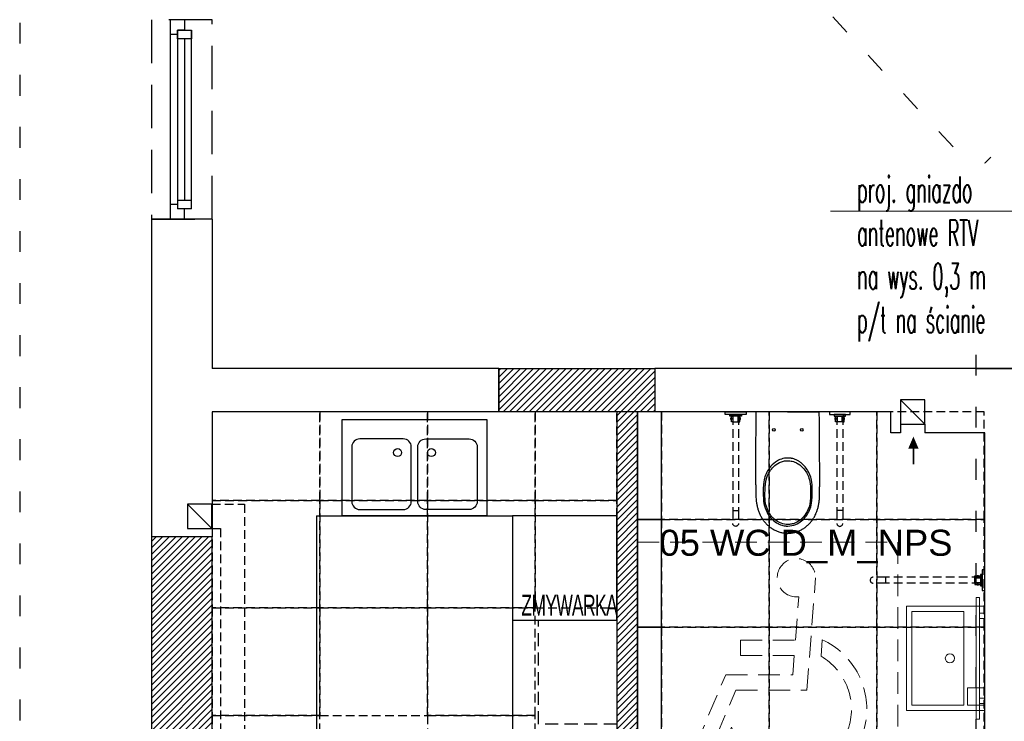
# Model space of a CAD drawing. Header units: millimetres. Extents: x 19325 to 32410, y -4876 to 2807.
# Tile 65 of 72: x 24351 to 24918, y -2482 to -2077. Entities that reach past the tile are written whole.
import ezdxf
from ezdxf import colors
from ezdxf.entities.mleader import LeaderData, LeaderLine
from ezdxf.math import Vec2, Vec3

# ---------------------------------------------------------------- set-up
doc = ezdxf.new("R2010")
doc.units = ezdxf.units.MM
for name, pattern in [('ACAD_ISO03W100', [30, 12, -18]), ('DASHED', [0.75, 0.5, -0.25]), ('HIDDEN', [0.375, 0.25, -0.125])]:
    doc.linetypes.add(name, pattern=pattern)
for name, color, linetype, lineweight in [('.WK_WODA_OPIS', 7, 'Continuous', 13), ('A-wentyl', 1, 'Continuous', 30), ('A_meble łazienka i kuchnia', 6, 'Continuous', 20), ('Arbeitspunkt(DIN)', 7, 'Continuous', 25), ('opisy 1', 4, 'Continuous', 13)]:
    doc.layers.add(name, color=color, linetype=linetype, lineweight=lineweight)
for name, color, linetype in [('A_hatch', 8, 'Continuous'), ('A_meble', 6, 'Continuous'), ('A_meble kuchnia lazienka', 6, 'Continuous'), ('A_meble łaz kuch', 6, 'Continuous'), ('A_okno', 3, 'Continuous'), ('A_opis pom', 1, 'Continuous'), ('A_SC_MUROWANA_DZIAŁOWA', 42, 'Continuous'), ('A_scianazew', 42, 'Continuous'), ('a_sciany nowe', 2, 'Continuous'), ('A_SUFITY', 2, 'Continuous')]:
    doc.layers.add(name, color=color, linetype=linetype)
doc.layers.add('GEB-BEZUG', color=2, linetype='Continuous', lineweight=25, true_color=0xffff00)
doc.layers.add('GEB-KONTUR-A', color=5, linetype='Continuous', true_color=0x0000ff)
doc.styles.get("Standard").update_dxf_attribs({"font": 'arial.ttf'})
doc.styles.add('WYMIARY', font='romans.shx', dxfattribs={"width": 0.7})
pattern_1 = [(45, (131199.3082, 2678.9846), (-1.88090404, 1.88090404), [])]

# ---------------------------------------------------------------- blocks, each defined once
blk = doc.blocks.new('uchwyt_wc')
at = {"layer": 'A_meble'}
for p, q in [((-6, 0), (6, 0)), ((-6, -1.5), (-6, 0)), ((6, 0), (6, -1.5)), ((6, -1.5), (-6, -1.5)), ((-3.337, -1.5), (3.337, -1.5)), ((-3.337, -2.417), (-3.337, -1.5)), ((3.337, -2.417), (-3.337, -2.417)), ((-2.737, -3.52), (-2.433, -3.52)), ((-2.737, -4.4), (-2.737, -3.52)), ((-2.433, -4.4), (-2.737, -4.4)), ((-2.433, -2.417), (-1.7, -2.417)), ((-2.433, -5.698), (-2.433, -2.417)), ((-2.433, -3.52), (-2.433, -4.4)), ((-1.7, -2.417), (-1.7, -5.698)), ((-1.4, -5.698), (-1.4, -2.417)), ((1.4, -5.698), (1.4, -2.417)), ((2.434, -2.417), (1.7, -2.417)), ((1.7, -2.417), (1.7, -5.698)), ((2.434, -5.698), (2.434, -2.417)), ((2.737, -3.52), (2.434, -3.52)), ((2.434, -3.52), (2.434, -4.4)), ((2.434, -4.4), (2.737, -4.4)), ((2.737, -4.4), (2.737, -3.52)), ((3.337, -1.5), (3.337, -2.417)), ((-1.7, -5.698), (-2.433, -5.698)), ((-1.7, -5.698), (1.7, -5.698)), ((1.7, -5.698), (2.434, -5.698))]:
    blk.add_line(p, q, dxfattribs=at)
at = {"layer": 'A_meble', "linetype": 'HIDDEN', "ltscale": 20}
for p, q in [((-1.7, -2.417), (-1.7, -56.9)), ((1.7, -2.417), (1.7, -56.9)), ((-1.7, -56.9), (1.7, -56.9)), ((-1.7, -56.9), (-1.7, -64.26703)), ((1.7, -56.9), (1.7, -64.267)), ((-1.67417, -64.5622), (-1.7, -64.267)), ((-1.59748, -64.84843), (-1.67417, -64.5622)), ((-1.47225, -65.11699), (-1.59748, -64.84843)), ((-1.30229, -65.35972), (-1.47225, -65.11699)), ((-1.09274, -65.56927), (-1.30229, -65.35972)), ((-0.85001, -65.73924), (-1.09274, -65.56927)), ((-0.58145, -65.86447), (-0.85001, -65.73924)), ((-0.29522, -65.94117), (-0.58145, -65.86447)), ((-0.00003, -65.967), (-0.29522, -65.94117)), ((0.29517, -65.94118), (-0.00003, -65.967)), ((0.58143, -65.86448), (0.29517, -65.94118)), ((0.84999, -65.73925), (0.58143, -65.86448)), ((1.09272, -65.56929), (0.84999, -65.73925)), ((1.30225, -65.35976), (1.09272, -65.56929)), ((1.47222, -65.11703), (1.30225, -65.35976)), ((1.59746, -64.84847), (1.47222, -65.11703)), ((1.67417, -64.56222), (1.59746, -64.84847)), ((1.69999, -64.267), (1.67417, -64.56222))]:
    blk.add_line(p, q, dxfattribs=at)
blk = doc.blocks.new('Einfügepunkt')
at = {"layer": 'GEB-BEZUG'}
for p, q in [((-0.7, -0.7), (0.7, 0.7)), ((-0.7, 0.7), (0.7, -0.7))]:
    blk.add_line(p, q, dxfattribs=at)
blk = doc.blocks.new('A$C38E57718')
at = {"layer": 'Arbeitspunkt(DIN)', "color": 0, "ltscale": 25}
for q in [(175, 530.4), (177.5, 532.9), (180, 530.4), (177.5, 527.9)]:
    blk.add_line((177.5, 530.4), q, dxfattribs=at)
at = {"layer": 'GEB-KONTUR-A', "color": 0, "ltscale": 25}
for q in [(2.5, 530.4), (352.5, 530.4)]:
    blk.add_line((177.5, 530.4), q, dxfattribs=at)
for centre in [(100, 430.4), (255, 430.4)]:
    blk.add_circle(centre, 7.5, dxfattribs=at)
for points, knots in [([(0, 125.5), (0, 139.8), (0, 148.1), (0, 154.8), (0, 157.9), (0, 160.7), (0, 163.6), (0.1, 169.9), (0.1, 176.3), (0.1, 182.6), (0.3, 266.4), (1.1, 446.6), (2.5, 530.4)], [136.635416, 136.635416, 136.635416, 136.635416, 150.143042, 150.143042, 150.143042, 156.42736, 156.42736, 156.42736, 170.243588, 170.243588, 170.243588, 352.757439, 352.757439, 352.757439, 352.757439]), ([(355, 125.5), (355, 145.7), (355, 158.9), (354.9, 172.4), (354.9, 178.4), (354.9, 184.4), (354.9, 191.2), (354.9, 193.5), (354.9, 195.9), (354.9, 198.4), (354.5, 399.5), (353.3, 481), (352.5, 530.4)], [-39.988679, -39.988679, -39.988679, -39.988679, -38.055534, -38.055534, -38.055534, -37.200606, -37.200606, -37.200606, -36.906879, -36.906879, -36.906879, -24.523519, -24.523519, -24.523519, -24.523519]), ([(177.5, 273.9), (174.9, 273.9), (173.3, 273.9), (170.9, 273.7), (170.2, 273.7), (169.4, 273.6), (168.6, 273.6), (156.5, 272.6), (144.6, 269.5), (133.3, 264.8), (124.7, 261.2), (116.5, 256.6), (108.9, 251.3), (95.8, 242), (84.2, 230.4), (74.8, 217.3), (61, 198.3), (51.4, 176.2), (46.2, 153.2), (39.9, 125.9), (39.6, 49.1), (45.2, 21.7), (48.7, 4.4), (54.5, -12.4), (62.7, -27.9), (66.8, -35.6), (71.5, -43), (76.8, -50), (81.2, -55.9), (86.2, -61.6), (91.3, -66.7), (101.4, -76.6), (112.4, -84.6), (124, -90.7), (132.8, -95.2), (141.8, -98.6), (150.8, -100.9), (155.2, -102), (159.7, -102.9), (164.2, -103.4), (165.4, -103.6), (166.7, -103.7), (168, -103.8), (168.8, -103.9), (169.6, -104), (170.4, -104), (171.2, -104.1), (171.8, -104.1), (172.5, -104.2), (173.9, -104.2), (175.2, -104.3), (177.5, -104.3)], [28.004394, 28.004394, 28.004394, 28.004394, 29.30293, 29.30293, 29.30293, 29.708106, 29.708106, 29.708106, 35.957168, 35.957168, 35.957168, 40.748496, 40.748496, 40.748496, 48.999006, 48.999006, 48.999006, 61.003951, 61.003951, 61.003951, 75.223725, 75.223725, 75.223725, 84.195471, 84.195471, 84.195471, 88.66493, 88.66493, 88.66493, 92.450229, 92.450229, 92.450229, 99.872486, 99.872486, 99.872486, 105.491598, 105.491598, 105.491598, 108.301154, 108.301154, 108.301154, 109.096432, 109.096432, 109.096432, 109.613684, 109.613684, 109.613684, 110.098037, 110.098037, 110.098037, 111.11071, 111.11071, 111.11071, 111.11071]), ([(177.5, -104.3), (192.7, -104.3), (207.9, -100.9), (222, -94.9), (233.3, -90.1), (243.9, -83.6), (253.5, -75.8), (260.6, -70.1), (267.1, -63.6), (273, -56.5), (289.5, -37), (301.1, -13.2), (307.6, 11.8), (314.2, 37.4), (315.5, 112.5), (311.6, 138.6), (308.7, 157.8), (303, 176.7), (294.3, 194.1), (288.8, 205.1), (282.1, 215.5), (274.3, 225), (267.5, 233.2), (259.9, 240.7), (251.6, 247.2), (247.3, 250.6), (242.8, 253.6), (238.2, 256.4), (233.8, 259.1), (229.3, 261.5), (224.7, 263.5), (216, 267.4), (207.1, 270.2), (198.3, 271.9), (196.5, 272.3), (194.7, 272.6), (192.9, 272.8), (191.1, 273.1), (189.3, 273.3), (187.7, 273.5), (183.2, 273.9), (179.7, 273.9), (177.5, 273.9)], [27.869313, 27.869313, 27.869313, 27.869313, 41.575299, 41.575299, 41.575299, 52.635245, 52.635245, 52.635245, 60.846531, 60.846531, 60.846531, 83.793908, 83.793908, 83.793908, 107.299488, 107.299488, 107.299488, 124.629767, 124.629767, 124.629767, 135.606929, 135.606929, 135.606929, 145.142378, 145.142378, 145.142378, 150.002975, 150.002975, 150.002975, 154.620799, 154.620799, 154.620799, 163.457755, 163.457755, 163.457755, 165.242625, 165.242625, 165.242625, 167.08043, 167.08043, 167.08043, 172.29471, 172.29471, 172.29471, 172.29471]), ([(177.5, -95.6), (174.7, -95.6), (173.5, -95.5), (171.7, -95.4), (170.8, -95.4), (169.8, -95.3), (168.8, -95.2), (156.7, -94.1), (144.4, -90.8), (132.3, -85.2), (121.3, -80.1), (110.7, -73), (100.9, -64.1), (96.4, -59.9), (92, -55.4), (87.9, -50.4), (81.6, -42.8), (76.1, -34.6), (71.4, -25.9), (61.1, -6.8), (54.6, 14.3), (52, 35.9), (49.2, 59.1), (50.9, 131), (57, 153.5), (61.4, 169.7), (68.1, 185.2), (77.1, 199.3), (83.1, 208.6), (90.1, 217.3), (98.1, 225), (107.9, 234.5), (119.1, 242.5), (131.5, 248.3), (138.8, 251.8), (146.5, 254.5), (154.4, 256.3), (158.3, 257.2), (162.3, 257.9), (166.3, 258.3), (167.7, 258.5), (169.1, 258.6), (170.5, 258.7), (171.4, 258.8), (172.2, 258.8), (172.9, 258.9), (174.4, 258.9), (175.7, 259), (177.5, 259)], [-103.361031, -103.361031, -103.361031, -103.361031, -102.153064, -102.153064, -102.153064, -101.528375, -101.528375, -101.528375, -93.878439, -93.878439, -93.878439, -86.883114, -86.883114, -86.883114, -83.612115, -83.612115, -83.612115, -78.557039, -78.557039, -78.557039, -67.467319, -67.467319, -67.467319, -55.592933, -55.592933, -55.592933, -47.056013, -47.056013, -47.056013, -41.373665, -41.373665, -41.373665, -34.377625, -34.377625, -34.377625, -30.214393, -30.214393, -30.214393, -28.132777, -28.132777, -28.132777, -27.409104, -27.409104, -27.409104, -26.969776, -26.969776, -26.969776, -26.051161, -26.051161, -26.051161, -26.051161]), ([(177.5, 259), (179.7, 259), (180.9, 258.9), (182.2, 258.9), (182.9, 258.8), (183.6, 258.8), (184.4, 258.7), (185.8, 258.6), (187.2, 258.5), (188.5, 258.4), (198, 257.3), (207.5, 254.9), (217, 251.2), (223.4, 248.6), (229.8, 245.4), (235.7, 241.6), (247.7, 234.2), (258.3, 224.7), (267.3, 213.8), (277.8, 201.2), (286, 186.8), (292.1, 171.5), (301.1, 148.6), (305.1, 123.7), (304.2, 50.8), (303.3, 28.7), (298.5, 6.8), (289.7, -13.4), (283.4, -27.9), (274.9, -41.6), (264.5, -53.5), (258.3, -60.5), (251.4, -66.9), (243.9, -72.5), (235.8, -78.5), (226.9, -83.6), (217.5, -87.5), (211, -90.1), (204.3, -92.2), (197.4, -93.6), (194, -94.2), (190.6, -94.8), (187.1, -95.1), (186, -95.2), (184.9, -95.3), (183.8, -95.4), (182.8, -95.4), (181.9, -95.5), (181.1, -95.5), (180, -95.6), (178.9, -95.6), (177.5, -95.6)], [-106.662909, -106.662909, -106.662909, -106.662909, -105.765178, -105.765178, -105.765178, -105.284451, -105.284451, -105.284451, -104.454433, -104.454433, -104.454433, -98.802572, -98.802572, -98.802572, -94.942827, -94.942827, -94.942827, -87.250993, -87.250993, -87.250993, -78.322759, -78.322759, -78.322759, -64.937868, -64.937868, -64.937868, -53.01013, -53.01013, -53.01013, -44.378776, -44.378776, -44.378776, -39.277967, -39.277967, -39.277967, -33.739841, -33.739841, -33.739841, -29.916854, -29.916854, -29.916854, -28.005361, -28.005361, -28.005361, -27.410755, -27.410755, -27.410755, -26.832864, -26.832864, -26.832864, -26.093867, -26.093867, -26.093867, -26.093867]), ([(0, 125.5), (0, 122.5), (0, 120.7), (0.1, 119), (0.1, 117.9), (0.1, 116.9), (0.1, 115.7), (0.1, 114.4), (0.2, 113.1), (0.2, 111.9), (0.5, 55), (1.1, 46.3), (2.1, 37.7), (2.8, 31.1), (3.8, 24.6), (4.9, 18.1), (6.1, 11.6), (7.5, 5.1), (9.2, -1.3), (10.9, -7.7), (12.8, -14), (15, -20.2), (17.2, -26.4), (19.6, -32.6), (22.4, -38.6), (25.2, -44.6), (28.2, -50.5), (31.6, -56.2), (34.9, -61.9), (38.5, -67.4), (42.5, -72.7), (46.4, -78.1), (50.6, -83.2), (55, -88.1), (59.5, -92.9), (64.2, -97.6), (69.2, -101.9), (74.1, -106.3), (79.3, -110.4), (84.8, -114.2), (90.2, -118), (95.8, -121.5), (101.6, -124.6), (107.4, -127.8), (113.4, -130.6), (119.5, -133.1), (125.7, -135.5), (131.9, -137.6), (138.3, -139.4), (144.7, -141.1), (151.2, -142.4), (157.7, -143.3), (161, -143.7), (164.2, -144.1), (167.4, -144.3), (169, -144.4), (170.7, -144.5), (172.3, -144.6), (172.9, -144.6), (173.6, -144.6), (174.2, -144.6), (175, -144.6), (175.8, -144.6), (177.5, -144.6)], [-332.189937, -332.189937, -332.189937, -332.189937, -329.218237, -329.218237, -329.218237, -327.146226, -327.146226, -327.146226, -325.016181, -325.016181, -325.016181, -310.461173, -310.461173, -310.461173, -299.344875, -299.344875, -299.344875, -288.179961, -288.179961, -288.179961, -276.990983, -276.990983, -276.990983, -265.824355, -265.824355, -265.824355, -254.649596, -254.649596, -254.649596, -243.397422, -243.397422, -243.397422, -232.139051, -232.139051, -232.139051, -220.947153, -220.947153, -220.947153, -209.75001, -209.75001, -209.75001, -198.530298, -198.530298, -198.530298, -187.308564, -187.308564, -187.308564, -176.091701, -176.091701, -176.091701, -164.862462, -164.862462, -164.862462, -159.345705, -159.345705, -159.345705, -156.587327, -156.587327, -156.587327, -155.463134, -155.463134, -155.463134, -153.828948, -153.828948, -153.828948, -153.828948]), ([(177.5, -144.6), (181, -144.6), (183.1, -144.6), (185.5, -144.4), (186.4, -144.4), (187.4, -144.3), (188.5, -144.2), (189.7, -144.1), (190.8, -144), (191.9, -143.9), (193.7, -143.7), (195.5, -143.5), (197.3, -143.3), (203.8, -142.4), (210.3, -141.1), (216.7, -139.4), (223.1, -137.6), (229.3, -135.5), (235.5, -133.1), (241.5, -130.6), (247.5, -127.8), (253.4, -124.6), (259.1, -121.5), (264.7, -118), (270.2, -114.2), (275.6, -110.4), (280.8, -106.4), (285.8, -101.9), (288.3, -99.8), (290.7, -97.5), (293.1, -95.2), (295.2, -93.1), (297.3, -91), (299.4, -88.7), (299.6, -88.5), (299.8, -88.3), (300, -88.1), (304.1, -83.6), (308.3, -78.5), (312.5, -72.7), (316.2, -67.7), (319.9, -62.2), (323.4, -56.2), (326.6, -50.8), (329.7, -44.9), (332.6, -38.6), (334.8, -33.9), (336.8, -28.8), (338.7, -23.9), (339.2, -22.7), (339.6, -21.4), (340, -20.2), (342.3, -13.9), (344.2, -7.6), (345.8, -1.3), (347.5, 5.2), (348.9, 11.7), (350.1, 18.1), (351.3, 24.7), (352.2, 31.3), (352.9, 37.7), (353.7, 44.9), (354.2, 52), (354.6, 58.8), (354.7, 60.5), (354.7, 62.2), (354.8, 111.9), (354.9, 116.4), (355, 120.1), (355, 125.5)], [-249.468063, -249.468063, -249.468063, -249.468063, -247.389424, -247.389424, -247.389424, -246.552522, -246.552522, -246.552522, -245.702741, -245.702741, -245.702741, -244.35302, -244.35302, -244.35302, -239.388605, -239.388605, -239.388605, -234.427585, -234.427585, -234.427585, -229.540403, -229.540403, -229.540403, -224.79559, -224.79559, -224.79559, -220.188204, -220.188204, -220.188204, -217.927696, -217.927696, -217.927696, -215.977622, -215.977622, -215.977622, -215.800489, -215.800489, -215.800489, -212.034758, -212.034758, -212.034758, -208.731053, -208.731053, -208.731053, -205.760278, -205.760278, -205.760278, -203.531859, -203.531859, -203.531859, -202.989756, -202.989756, -202.989756, -200.163456, -200.163456, -200.163456, -197.251602, -197.251602, -197.251602, -194.233435, -194.233435, -194.233435, -190.848719, -190.848719, -190.848719, -190.015237, -190.015237, -190.015237, -187.464004, -187.464004, -187.464004, -187.464004])]:
    blk.add_open_spline(points, degree=3, knots=knots, dxfattribs=at)
at = {"color": 0, "ltscale": 25}
blk.add_blockref('Einfügepunkt', (177.5, 530.4), dxfattribs=at)
blk = doc.blocks.new('mw_niepelnosprawni_symbol_001')
at = {"color": 0, "linetype": 'DASHED', "lineweight": 0, "ltscale": 25}
for p, q in [((-75, 75), (-75, -75)), ((75, 75), (-75, 75)), ((75, -75), (75, 75)), ((-22.61, -10.31), (-27.54, 54.43)), ((-15.94, 18.36), (-17.86, 43.48)), ((-30.71, 9.14), (-31.43, 18.7)), ((15.76, 18.36), (-15.94, 18.36)), ((15.76, 18.36), (15.76, 9.54)), ((15.76, 9.54), (-15.27, 9.54)), ((-14.43, -1.49), (-15.27, 9.54)), ((24.24, -1.49), (-14.43, -1.49)), ((41.38, -41.96), (24.24, -1.49)), ((18.4, -10.31), (-22.61, -10.31)), ((36.68, -53.49), (18.4, -10.31)), ((25.58, -42.9), (20.83, -31.68)), ((53.59, -36.86), (41.38, -41.96)), ((57.03, -44.98), (53.59, -36.86)), ((57.03, -44.98), (36.68, -53.49)), ((-75, -75), (75, -75))]:
    blk.add_line(p, q, dxfattribs=at)
for centre, radius, start, end in [((-16.51, 54.43), 11.03, 262.9906, 180), ((-12.92, -21.34), 44.12, 114.819, 330.7514), ((-12.92, -21.34), 35.29, 120.2681, 342.9591)]:
    blk.add_arc(centre, radius, start, end, dxfattribs=at)
blk = doc.blocks.new('_None')

msp = doc.modelspace()

# ---------------------------------------------------------------- hatches: boundary and pattern name
at = {"layer": 'A_hatch'}
h = msp.add_hatch(dxfattribs=at)
h.set_pattern_fill('COMMON_BRICK', color=256)
h.set_pattern_definition(pattern_1)
h.paths.add_polyline_path([(24461.95, -3051.21), (24461.95, -3039.21), (24551.95, -3039.21), (24551.95, -2964.21), (24743.95, -2964.21), (24743.95, -2976.21), (24563.95, -2976.21), (24563.95, -3051.21)])
h.paths.add_polyline_path([(24694.95, -2303.2), (24694.95, -2540.2), (24743.95, -2540.2), (24743.95, -2603.2), (24755.95, -2603.2), (24755.95, -2540.2), (24770.95, -2540.2), (24770.95, -2528.2), (24706.95, -2528.2), (24706.95, -2406.2), (24706.95, -2406.2), (24706.95, -2303.2)])
h.paths.add_polyline_path([(24626.95, -2278.2), (24626.95, -2303.2), (24716.95, -2303.2), (24716.95, -2278.2)])
h.paths.add_polyline_path([(24870.95, -2540.2), (24870.95, -2528.2), (24906.95, -2528.2), (24906.95, -2540.2)])
h = msp.add_hatch(dxfattribs=at)
h.set_pattern_fill('COMMON_BRICK', color=256)
h.set_pattern_definition(pattern_1)
h.paths.add_polyline_path([(24426.95, -2375.2), (24426.95, -2490.2), (24461.95, -2490.2), (24461.95, -2481.7), (24461.95, -2432.7), (24461.95, -2383.7), (24461.95, -2375.2)])

# ---------------------------------------------------------------- linework, layer by layer
at = {"linetype": 'DASHED', "ltscale": 50}
msp.add_lwpolyline([(24461.95, -2077.2), (24426.95, -2077.2), (24426.95, -2192.2), (24461.95, -2192.21)], close=True, dxfattribs=at)
at = {"layer": 'A-wentyl'}
msp.add_lwpolyline([(24865.87, -2324.45, 6, 0, 0), (24865.87, -2317.45, 0, 0, 0)], format="xyseb", dxfattribs=at)
at = {"layer": 'A-wentyl', "const_width": 1}
msp.add_lwpolyline([(24865.87, -2333.36), (24865.87, -2324.45)], dxfattribs=at)
at = {"layer": 'A-wentyl', "linetype": 'DASHED', "lineweight": 25, "ltscale": 10}
for points in [[(24461.59, -2356.32), (24480.59, -2356.32), (24480.59, -2511.85)], [(24461.59, -2370.32), (24466.59, -2370.32), (24466.59, -2511.85)]]:
    msp.add_lwpolyline(points, dxfattribs=at)
at = {"layer": 'A_meble', "linetype": 'DASHED', "ltscale": 15}
msp.add_lwpolyline([(24694.95, -2483.2), (24649.95, -2483.2), (24649.95, -2423.2), (24694.95, -2423.2)], close=True, dxfattribs=at)
at = {"layer": 'A_meble kuchnia lazienka'}
for q in [(24521.95, -2767.2), (24634.95, -2363.2)]:
    msp.add_line((24521.95, -2363.2), q, dxfattribs=at)
for points in [[(24620.12, -2307.64), (24620.12, -2363.2), (24536.78, -2363.2), (24536.78, -2307.64), (24620.12, -2307.64)], [(24694.95, -2363.2), (24634.95, -2363.2), (24634.95, -2540.2)]]:
    msp.add_lwpolyline(points, dxfattribs=at)
for points in [[(24542.33, -2323.38), (24542.33, -2354.87, 0.414214), (24546.96, -2359.5), (24571.97, -2359.5, 0.414214), (24576.6, -2354.87), (24576.6, -2323.38, 0.414214), (24571.97, -2318.75), (24546.96, -2318.75, 0.414214)], [(24614.57, -2323.38), (24614.57, -2354.87, -0.414214), (24609.94, -2359.5), (24584.93, -2359.5, -0.414214), (24580.3, -2354.87), (24580.3, -2323.38, -0.414214), (24584.93, -2318.75), (24609.94, -2318.75, -0.414214)]]:
    msp.add_lwpolyline(points, format="xyb", close=True, dxfattribs=at)
for centre in [(24568.69, -2326.66), (24588.21, -2326.66)]:
    msp.add_circle(centre, 2.28, dxfattribs=at)
at = {"layer": 'A_meble łaz kuch'}
msp.add_lwpolyline([(24634.95, -2363.2), (24634.95, -2423.2), (24694.95, -2423.2), (24694.95, -2363.2)], close=True, dxfattribs=at)
at = {"layer": 'A_meble łazienka i kuchnia'}
for points in [[(24903.95, -2410.2), (24901.95, -2410.2), (24901.95, -2480.2), (24903.95, -2480.2)], [(24861.95, -2415.2), (24861.95, -2475.2), (24906.95, -2475.2), (24906.95, -2415.2)], [(24864.95, -2418.2), (24864.95, -2472.2), (24894.95, -2472.2), (24894.95, -2418.2)], [(24903.95, -2419.11), (24906.95, -2419.11), (24906.95, -2422.29), (24903.95, -2422.29)], [(24896.95, -2472.2), (24906.95, -2472.2), (24906.95, -2462.2), (24896.95, -2462.2)], [(24903.95, -2471.29), (24906.95, -2471.29), (24906.95, -2468.12), (24903.95, -2468.12)]]:
    msp.add_lwpolyline(points, close=True, dxfattribs=at)
msp.add_circle((24886.9, -2445.2), 2.65, dxfattribs=at)
at = {"layer": 'A_okno'}
for p, q in [((24437.95, -2085.7, 0), (24437.95, -2077.2, 0)), ((24445.95, -2077.2, 0), (24445.95, -2083.2, 0)), ((24441.95, -2085.7, 0), (24437.95, -2085.7, 0)), ((24437.95, -2134.71, -0.02), (24437.95, -2085.7, 0)), ((24441.95, -2083.2, 0), (24449.95, -2083.2, 0)), ((24441.95, -2088.2, 0), (24441.95, -2083.2, 0)), ((24445.95, -2083.2, 0), (24441.95, -2083.2, 0)), ((24441.95, -2083.2, 0), (24441.95, -2134.71, -0.02)), ((24449.95, -2134.71, -0.02), (24449.95, -2083.2, 0)), ((24449.95, -2083.2, 0), (24449.95, -2088.2, 0)), ((24445.45, -2088.2, 0), (24441.95, -2088.2, 0)), ((24449.95, -2088.2, 0), (24441.95, -2088.2, 0)), ((24445.95, -2088.2, 0), (24445.95, -2134.71, -0.02)), ((24449.95, -2088.2, 0), (24446.45, -2088.2, 0)), ((24437.95, -2192.21, -0.05), (24437.95, -2134.71, -0.02)), ((24441.95, -2134.71, -0.02), (24441.95, -2186.21, -0.04)), ((24445.95, -2134.71, -0.02), (24445.95, -2181.21, -0.04)), ((24449.95, -2186.21, -0.05), (24449.95, -2134.71, -0.02)), ((24441.95, -2183.71, -0.04), (24437.95, -2183.71, -0.04)), ((24441.95, -2181.21, -0.04), (24449.95, -2181.21, -0.04)), ((24449.95, -2186.21, -0.04), (24441.95, -2186.21, -0.04)), ((24445.95, -2192.21, -0.04), (24445.95, -2186.21, -0.04))]:
    msp.add_line(p, q, dxfattribs=at)
at = {"layer": 'A_SC_MUROWANA_DZIAŁOWA', "linetype": 'ACAD_ISO03W100'}
for p, q in [((24350.99, -1569.02), (24901.95, -2164.87)), ((24901.95, -2164.87), (25498.31, -1569.02)), ((24901.95, -2792.29), (24901.95, -2164.87))]:
    msp.add_line(p, q, dxfattribs=at)
at = {"layer": 'A_SC_MUROWANA_DZIAŁOWA'}
for p, q in [((24626.95, -2278.2), (24461.95, -2278.2)), ((25386.95, -2278.2), (24716.95, -2278.2)), ((24858.46, -2296.28), (24858.46, -2310.28)), ((24872.46, -2296.28), (24858.46, -2296.28)), ((24858.46, -2296.28), (24872.46, -2310.28)), ((24872.46, -2310.28), (24872.46, -2296.28)), ((24626.95, -2303.2), (24461.95, -2303.2)), ((24743.95, -2303.2), (24716.95, -2303.2)), ((24852.95, -2303.2), (24743.95, -2303.2)), ((24858.46, -2310.28), (24872.46, -2310.28)), ((24858.46, -2315.2), (24852.95, -2315.2)), ((24906.95, -2315.2), (24872.46, -2315.2)), ((24447.59, -2356.32), (24447.59, -2370.32)), ((24461.59, -2356.32), (24447.59, -2356.32)), ((24447.59, -2356.32), (24461.59, -2370.32)), ((24461.59, -2370.32), (24461.59, -2356.32)), ((24447.59, -2370.32), (24461.59, -2370.32))]:
    msp.add_line(p, q, dxfattribs=at)
at = {"layer": 'A_SC_MUROWANA_DZIAŁOWA', "linetype": 'ACAD_ISO03W100'}
msp.add_lwpolyline([(24350.99, -3388.14), (25498.31, -3388.14), (25498.31, -1569.02), (24350.99, -1569.02)], close=True, dxfattribs=at)
at = {"layer": 'A_SC_MUROWANA_DZIAŁOWA'}
for points in [[(24626.95, -2278.2), (24626.95, -2303.2)], [(24716.95, -2278.2), (24716.95, -2303.2)], [(24901.95, -2278.2), (25386.95, -2278.2)], [(24852.95, -2315.2), (24852.95, -2303.2)], [(24858.46, -2310.28), (24858.46, -2315.2)], [(24872.46, -2310.28), (24872.46, -2315.2)], [(24906.95, -2573.2), (24906.95, -2315.2)]]:
    msp.add_lwpolyline(points, dxfattribs=at)
at = {"layer": 'A_scianazew'}
for p, q in [((24426.95, -2192.2), (24426.95, -2375.2)), ((24461.95, -2192.2), (24426.95, -2192.2))]:
    msp.add_line(p, q, dxfattribs=at)
for points in [[(24461.95, -2192.2), (24461.95, -2278.2)], [(24461.95, -2303.2), (24461.95, -2375.2)]]:
    msp.add_lwpolyline(points, dxfattribs=at)
at = {"layer": 'a_sciany nowe'}
for points in [[(24626.95, -2278.2), (24716.95, -2278.2), (24716.95, -2303.2), (24626.95, -2303.2)], [(24461.95, -2375.2), (24426.95, -2375.2), (24426.95, -2490.2), (24461.95, -2490.21)]]:
    msp.add_lwpolyline(points, close=True, dxfattribs=at)
for points in [[(24706.95, -2303.2), (24694.95, -2303.2), (24694.95, -2540.2), (24743.95, -2540.2)], [(24706.95, -2303.2), (24706.95, -2303.2), (24706.95, -2528.2), (24770.95, -2528.2)]]:
    msp.add_lwpolyline(points, dxfattribs=at)
at = {"layer": 'A_SUFITY', "color": 3, "linetype": 'HIDDEN', "ltscale": 20}
for points in [[(24461.95, -2354.2), (24523.95, -2354.2), (24523.95, -2303.2), (24461.95, -2303.2)], [(24523.95, -2354.2), (24585.95, -2354.2), (24585.95, -2303.2), (24523.95, -2303.2)], [(24585.95, -2354.2), (24647.95, -2354.2), (24647.95, -2303.2), (24585.95, -2303.2)], [(24647.95, -2354.2), (24694.95, -2354.2), (24694.95, -2303.2), (24647.95, -2303.2)], [(24720.72, -2365.2), (24782.72, -2365.2), (24782.72, -2303.2), (24720.72, -2303.2)], [(24782.72, -2365.2), (24844.72, -2365.2), (24844.72, -2303.2), (24782.72, -2303.2)], [(24844.72, -2365.2), (24906.72, -2365.2), (24906.72, -2303.2), (24844.72, -2303.2)], [(24461.95, -2416.2), (24523.95, -2416.2), (24523.95, -2354.2), (24461.95, -2354.2)], [(24523.95, -2416.2), (24585.95, -2416.2), (24585.95, -2354.2), (24523.95, -2354.2)], [(24585.95, -2416.2), (24647.95, -2416.2), (24647.95, -2354.2), (24585.95, -2354.2)], [(24647.95, -2416.2), (24694.95, -2416.2), (24694.95, -2354.2), (24647.95, -2354.2)], [(24720.72, -2427.2), (24782.72, -2427.2), (24782.72, -2365.2), (24720.72, -2365.2)], [(24782.72, -2427.2), (24844.72, -2427.2), (24844.72, -2365.2), (24782.72, -2365.2)], [(24844.72, -2427.2), (24906.72, -2427.2), (24906.72, -2365.2), (24844.72, -2365.2)], [(24461.95, -2478.2), (24523.95, -2478.2), (24523.95, -2416.2), (24461.95, -2416.2)], [(24523.95, -2478.2), (24585.95, -2478.2), (24585.95, -2416.2), (24523.95, -2416.2)], [(24585.95, -2478.2), (24647.95, -2478.2), (24647.95, -2416.2), (24585.95, -2416.2)], [(24720.72, -2489.2), (24782.72, -2489.2), (24782.72, -2427.2), (24720.72, -2427.2)], [(24782.72, -2489.2), (24844.72, -2489.2), (24844.72, -2427.2), (24782.72, -2427.2)], [(24844.72, -2489.2), (24906.72, -2489.2), (24906.72, -2427.2), (24844.72, -2427.2)], [(24461.95, -2540.2), (24523.95, -2540.2), (24523.95, -2478.2), (24461.95, -2478.2)], [(24585.95, -2540.2), (24647.95, -2540.2), (24647.95, -2478.2), (24585.95, -2478.2)]]:
    msp.add_lwpolyline(points, close=True, dxfattribs=at)
at = {"layer": 'A_SUFITY', "color": 3}
for points in [[(24706.72, -2365.2), (24720.72, -2365.2), (24720.72, -2303.2), (24706.72, -2303.2)], [(24706.72, -2427.2), (24720.72, -2427.2), (24720.72, -2365.2), (24706.72, -2365.2)], [(24706.72, -2489.2), (24720.72, -2489.2), (24720.72, -2427.2), (24706.72, -2427.2)]]:
    msp.add_lwpolyline(points, close=True, dxfattribs=at)

# ---------------------------------------------------------------- block references
at = {"layer": 'A_hatch', "ltscale": 12, "xscale": -1}
msp.add_blockref('mw_niepelnosprawni_symbol_001', (24781.95, -2453.2), dxfattribs=at)
at = {"layer": 'A_meble łazienka i kuchnia', "xscale": 0.1036988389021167, "yscale": 0.1036988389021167, "zscale": 0.1036988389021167}
msp.add_blockref('A$C38E57718', (24775.07, -2358.2), dxfattribs=at)
at = {"layer": 'A_meble łazienka i kuchnia'}
msp.add_blockref('uchwyt_wc', (24763.48, -2303.2), dxfattribs=at)
at = {"layer": 'A_meble łazienka i kuchnia', "xscale": -1}
for p, rotation in [((24823.48, -2303.2), 359.9999999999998), ((24906.95, -2400.2), 269.9999999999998)]:
    msp.add_blockref('uchwyt_wc', p, dxfattribs=dict(at, rotation=rotation))

# ---------------------------------------------------------------- texts
at = {"layer": 'A_opis pom'}
msp.add_text('05 WC D_M_NPS', height=15, dxfattribs=at).set_placement((24719.55, -2386.13))
at = {"layer": 'opisy 1', "insert": (24639.97, -2420.58), "char_height": 12, "width": 174.5965, "attachment_point": 7, "rotation": 0}
msp.add_mtext('{\\W0.6;\\T0.95;ZMYWARKA}', dxfattribs=at)

# ---------------------------------------------------------------- next in the draw order: leaders
at = {"layer": '.WK_WODA_OPIS'}
ml = msp.add_multileader_mtext('Standard', dxfattribs=at)
ml.set_content('{\\W0.5;proj. gniazdo\\Pantenowe RTV \\Pna wys. 0,3 m\\Pp/t na ścianie}', color=256, style='WYMIARY')
ml.set_leader_properties(linetype='ByLayer', lineweight=-1)
ml.set_arrow_properties(name='NONE')
ml.build(insert=Vec2(0, 0))
ml.multileader.update_dxf_attribs({"text_left_attachment_type": 6, "text_right_attachment_type": 6, "text_top_attachment_type": 0, "text_bottom_attachment_type": 0, "dogleg_length": 86.36, "arrow_head_size": 5})
ctx = ml.context
ctx.base_point, ctx.char_height, ctx.arrow_head_size, ctx.landing_gap_size, ctx.plane_origin = Vec3(24832.16, -2187.57), 15, 5, 1.25, Vec3(-851441.69, 6520426.31)
ctx.left_attachment, ctx.right_attachment = 6, 6
notes = []
notes.append((ctx, [(0, (1, 1, 0), (24930.45, -2187.57), (-1, 0), 10.8, [(0, [(24983.85, -2324.63)], 256, [])])]))
ctx.mtext.insert, ctx.mtext.line_spacing_style = Vec3(24833.41, -2167.57), 2
ctx.mtext.has_bg_fill, ctx.mtext.bg_color, ctx.mtext.bg_scale_factor, ctx.mtext.bg_transparency, ctx.mtext.use_window_bg_color = 1, -1027028792, 1.5, 0, 1
for ctx, leaders in notes:
    for number, flags, end, landing, length, lines in leaders:
        leader = LeaderData()
        leader.index, (leader.has_last_leader_line, leader.has_dogleg_vector, leader.attachment_direction) = number, flags
        leader.last_leader_point, leader.dogleg_vector, leader.dogleg_length = Vec3(end), Vec3(landing), length
        for number, points, colour, breaks in lines:
            line = LeaderLine()
            line.index, line.vertices, line.color, line.breaks = number, Vec3.list(points), colors.encode_raw_color(colour), breaks
            leader.lines.append(line)
        ctx.leaders.append(leader)

doc.saveas('drawing.dxf')
